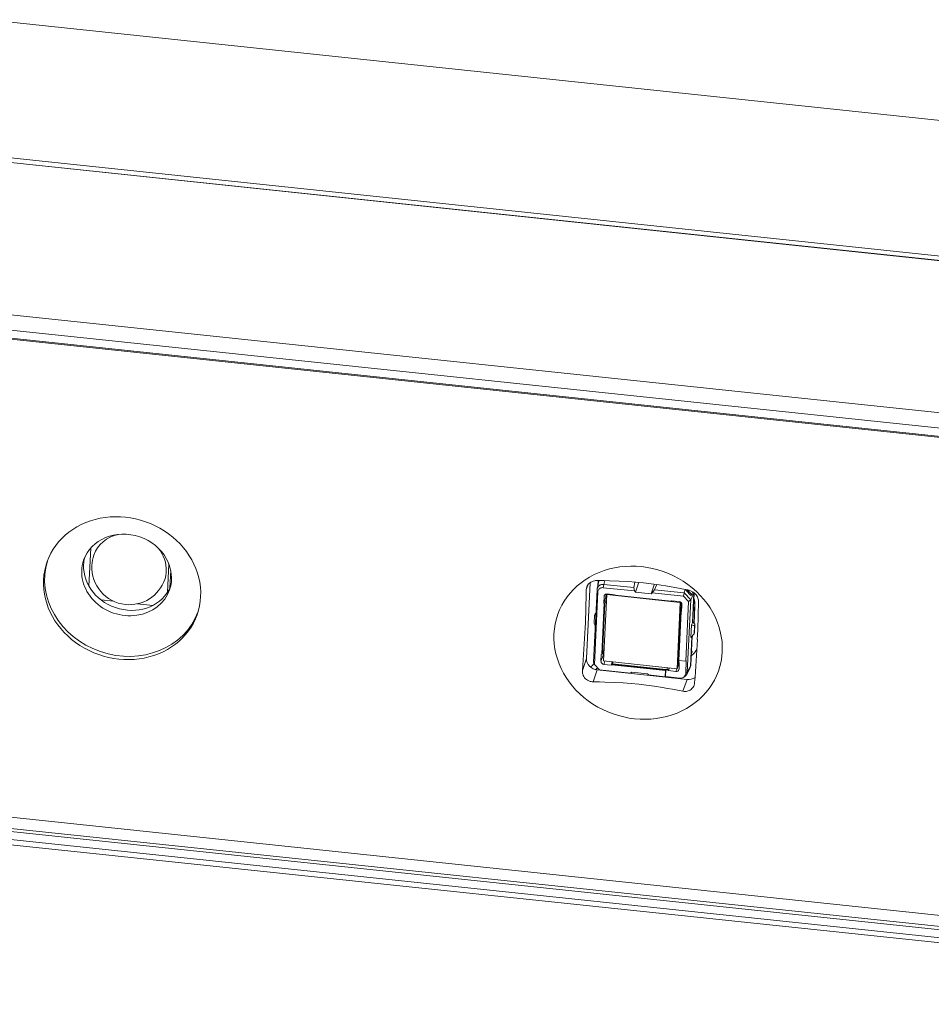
# Model space of a CAD drawing. Header units: millimetres. Extents: x 674 to 1144, y -380 to -42.
# Tile 10 of 12: x 1025 to 1065, y -139 to -96. Entities that reach past the tile are written whole.
import ezdxf

# ---------------------------------------------------------------- set-up
doc = ezdxf.new("R2010")
doc.units = ezdxf.units.MM
doc.header["$LTSCALE"] = 0.3
doc.layers.get('0').update_dxf_attribs({"lineweight": 13})

msp = doc.modelspace()

# ---------------------------------------------------------------- linework, layer by layer
at = {"color": 7, "lineweight": 13}
for p, q in [((1090.683, -102.832), (1023.808, -95.767)), ((1094.807, -109.237), (1015.782, -100.889)), ((1015.714, -101.083), (1094.739, -109.432)), ((1094.778, -109.439), (1015.752, -101.091)), ((1092.521, -115.907), (1013.496, -107.559)), ((1092.425, -116.572), (1013.4, -108.224)), ((1013.383, -108.581), (1092.409, -116.93)), ((1013.394, -108.627), (1092.419, -116.975)), ((1091.527, -137.935), (1012.501, -129.586)), ((1091.411, -138.41), (1012.386, -130.062)), ((1091.392, -138.543), (1012.367, -130.195)), ((1012.35, -130.552), (1091.375, -138.901)), ((1012.404, -130.78), (1091.429, -139.129))]:
    msp.add_line(p, q, dxfattribs=at)
at = {"color": 7, "lineweight": 13, "ltscale": 0.041917}
msp.add_line((1028.331, -120.713), (1028.409, -119.038), dxfattribs=at)
at = {"color": 7, "lineweight": 13, "ltscale": 0.031078}
msp.add_line((1031.851, -119.739), (1031.793, -120.981), dxfattribs=at)
at = {"color": 7, "lineweight": 13, "ltscale": 0.019193}
msp.add_line((1031.934, -120.025), (1031.898, -120.792), dxfattribs=at)
at = {"color": 7, "lineweight": 13, "ltscale": 0.008776}
msp.add_line((1050.704, -120.836), (1050.774, -120.493), dxfattribs=at)
at = {"color": 7, "lineweight": 13, "ltscale": 0.00079073}
msp.add_line((1050.774, -120.493), (1050.783, -120.462), dxfattribs=at)
at = {"color": 7, "lineweight": 13, "ltscale": 0.004288}
msp.add_line((1051.043, -120.468), (1051.008, -120.636), dxfattribs=at)
at = {"color": 7, "lineweight": 13, "ltscale": 0.00612}
msp.add_line((1052.367, -120.534), (1052.317, -120.774), dxfattribs=at)
at = {"color": 7, "lineweight": 13, "ltscale": 0.005118}
msp.add_line((1050.294, -120.663), (1050.228, -120.856), dxfattribs=at)
at = {"color": 7, "lineweight": 13, "ltscale": 0.083678}
msp.add_line((1050.396, -120.563), (1050.239, -123.906), dxfattribs=at)
at = {"color": 7, "lineweight": 13, "ltscale": 0.079906}
msp.add_line((1050.7, -120.872), (1050.55, -124.065), dxfattribs=at)
at = {"color": 7, "lineweight": 13, "ltscale": 0.079883}
msp.add_line((1050.584, -124.158), (1050.734, -120.966), dxfattribs=at)
at = {"color": 7, "lineweight": 13, "ltscale": 0.00089701}
msp.add_line((1050.704, -120.836), (1050.7, -120.872), dxfattribs=at)
at = {"color": 7, "lineweight": 13, "ltscale": 0.002505}
msp.add_line((1050.7, -120.872), (1050.734, -120.966), dxfattribs=at)
at = {"color": 7, "lineweight": 13, "ltscale": 0.00042698}
msp.add_line((1050.737, -120.676), (1050.738, -120.659), dxfattribs=at)
at = {"color": 7, "lineweight": 13, "ltscale": 0.003724}
msp.add_line((1050.976, -120.781), (1051.008, -120.636), dxfattribs=at)
at = {"color": 7, "lineweight": 13, "ltscale": 0.034525}
msp.add_line((1050.976, -120.781), (1052.349, -120.926), dxfattribs=at)
at = {"color": 7, "lineweight": 13, "ltscale": 0.032914}
msp.add_line((1052.317, -120.774), (1051.008, -120.636), dxfattribs=at)
at = {"color": 7, "lineweight": 13, "ltscale": 0.003884}
msp.add_line((1052.349, -120.926), (1052.317, -120.774), dxfattribs=at)
at = {"color": 7, "lineweight": 13, "ltscale": 0.001664}
msp.add_line((1052.395, -120.974), (1052.349, -120.926), dxfattribs=at)
at = {"color": 7, "lineweight": 13, "ltscale": 0.002309}
for p, q in [((1052.395, -120.974), (1052.425, -120.887)), ((1053.086, -121.047), (1053.116, -120.96))]:
    msp.add_line(p, q, dxfattribs=at)
at = {"color": 7, "lineweight": 13, "ltscale": 0.017383}
for p, q in [((1053.086, -121.047), (1052.395, -120.974)), ((1052.229, -124.502), (1052.92, -124.575))]:
    msp.add_line(p, q, dxfattribs=at)
at = {"color": 7, "lineweight": 13, "ltscale": 0.008096}
for p, q in [((1052.425, -120.887), (1052.53, -120.581)), ((1053.116, -120.96), (1053.221, -120.654))]:
    msp.add_line(p, q, dxfattribs=at)
at = {"color": 7, "lineweight": 13, "ltscale": 0.000823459}
msp.add_line((1052.53, -120.581), (1052.54, -120.549), dxfattribs=at)
at = {"color": 7, "lineweight": 13, "ltscale": 0.004225}
msp.add_line((1053.233, -120.871), (1053.136, -121.009), dxfattribs=at)
at = {"color": 7, "lineweight": 13, "ltscale": 0.000683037}
msp.add_line((1053.221, -120.654), (1053.23, -120.628), dxfattribs=at)
at = {"color": 7, "lineweight": 13, "ltscale": 0.006225}
msp.add_line((1053.233, -120.871), (1053.33, -120.642), dxfattribs=at)
at = {"color": 7, "lineweight": 13, "ltscale": 0.032822}
msp.add_line((1054.538, -121.009), (1053.233, -120.871), dxfattribs=at)
at = {"color": 7, "lineweight": 13, "ltscale": 0.003955}
msp.add_line((1054.586, -120.858), (1054.538, -121.009), dxfattribs=at)
at = {"color": 7, "lineweight": 13, "ltscale": 0.001073}
msp.add_line((1054.643, -120.869), (1054.628, -120.909), dxfattribs=at)
at = {"color": 7, "lineweight": 13, "ltscale": 0.001486}
msp.add_line((1054.675, -120.873), (1054.628, -120.909), dxfattribs=at)
at = {"color": 7, "lineweight": 13, "ltscale": 0.00729}
msp.add_line((1054.628, -120.909), (1054.828, -121.121), dxfattribs=at)
at = {"color": 7, "lineweight": 13, "ltscale": 0.007289}
msp.add_line((1054.875, -121.085), (1054.675, -120.873), dxfattribs=at)
at = {"color": 7, "lineweight": 13, "ltscale": 0.003043}
msp.add_line((1054.875, -121.085), (1054.915, -120.969), dxfattribs=at)
at = {"color": 7, "lineweight": 13, "ltscale": 0.013823}
msp.add_line((1029.414, -121.378), (1028.865, -121.32), dxfattribs=at)
at = {"color": 7, "lineweight": 13, "ltscale": 0.073095}
for p, q in [((1050.993, -124.008), (1051.131, -121.087)), ((1054.361, -121.428), (1054.223, -124.349))]:
    msp.add_line(p, q, dxfattribs=at)
at = {"color": 7, "lineweight": 13, "ltscale": 0.007358}
for p, q in [((1050.997, -121.459), (1051.011, -121.165)), ((1054.439, -121.527), (1054.425, -121.821)), ((1050.876, -124.023), (1050.89, -123.729))]:
    msp.add_line(p, q, dxfattribs=at)
at = {"color": 7, "lineweight": 13, "ltscale": 0.006855}
msp.add_line((1050.997, -121.459), (1051.094, -121.202), dxfattribs=at)
at = {"color": 7, "lineweight": 13, "ltscale": 0.001681}
msp.add_line((1051.011, -121.165), (1051.035, -121.102), dxfattribs=at)
at = {"color": 7, "lineweight": 13, "ltscale": 0.005012}
msp.add_line((1051.049, -121.495), (1051.12, -121.308), dxfattribs=at)
at = {"color": 7, "lineweight": 13, "ltscale": 0.003527}
msp.add_line((1051.094, -121.202), (1051.101, -121.061), dxfattribs=at)
at = {"color": 7, "lineweight": 13, "ltscale": 0.000578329}
for p, q in [((1051.094, -121.202), (1051.101, -121.18)), ((1050.981, -123.748), (1050.973, -123.77))]:
    msp.add_line(p, q, dxfattribs=at)
at = {"color": 7, "lineweight": 13, "ltscale": 0.001079}
msp.add_line((1051.124, -121.234), (1051.094, -121.202), dxfattribs=at)
at = {"color": 7, "lineweight": 13, "ltscale": 0.003015}
msp.add_line((1051.101, -121.18), (1051.107, -121.06), dxfattribs=at)
at = {"color": 7, "lineweight": 13, "ltscale": 0.00085539}
msp.add_line((1051.101, -121.18), (1051.125, -121.205), dxfattribs=at)
at = {"color": 7, "lineweight": 13, "ltscale": 0.000781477}
msp.add_line((1051.141, -121.057), (1051.131, -121.087), dxfattribs=at)
at = {"color": 7, "lineweight": 13, "ltscale": 0.009934}
msp.add_line((1051.131, -121.087), (1051.526, -121.129), dxfattribs=at)
at = {"color": 7, "lineweight": 13, "ltscale": 0.008175}
for p, q in [((1051.15, -121.058), (1051.475, -121.092)), ((1051.329, -124.192), (1051.004, -124.157))]:
    msp.add_line(p, q, dxfattribs=at)
at = {"color": 7, "lineweight": 13, "ltscale": 0.000687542}
for p, q in [((1051.475, -121.092), (1051.494, -121.112)), ((1053.848, -124.434), (1053.829, -124.414)), ((1054.306, -124.049), (1054.325, -124.069))]:
    msp.add_line(p, q, dxfattribs=at)
at = {"color": 7, "lineweight": 13, "ltscale": 0.062122}
msp.add_line((1051.494, -121.112), (1053.965, -121.373), dxfattribs=at)
at = {"color": 7, "lineweight": 13, "ltscale": 0.000527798}
msp.add_line((1051.512, -121.114), (1051.527, -121.13), dxfattribs=at)
at = {"color": 7, "lineweight": 13, "ltscale": 0.060643}
msp.add_line((1051.527, -121.13), (1053.939, -121.384), dxfattribs=at)
at = {"color": 7, "lineweight": 13, "ltscale": 0.00157}
msp.add_line((1053.136, -121.009), (1053.086, -121.047), dxfattribs=at)
at = {"color": 7, "lineweight": 13, "ltscale": 0.034433}
msp.add_line((1053.136, -121.009), (1054.506, -121.154), dxfattribs=at)
at = {"color": 7, "lineweight": 13, "ltscale": 0.000498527}
msp.add_line((1053.939, -121.384), (1053.955, -121.372), dxfattribs=at)
at = {"color": 7, "lineweight": 13, "ltscale": 0.010581}
msp.add_line((1053.94, -121.384), (1054.361, -121.428), dxfattribs=at)
at = {"color": 7, "lineweight": 13, "ltscale": 0.000648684}
for p, q in [((1053.965, -121.373), (1053.986, -121.358)), ((1054.425, -121.821), (1054.404, -121.837)), ((1050.89, -123.729), (1050.911, -123.713)), ((1051.35, -124.176), (1051.329, -124.192))]:
    msp.add_line(p, q, dxfattribs=at)
at = {"color": 7, "lineweight": 13, "ltscale": 0.008174}
msp.add_line((1053.986, -121.358), (1054.311, -121.392), dxfattribs=at)
at = {"color": 7, "lineweight": 13, "ltscale": 0.000494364}
msp.add_line((1054.367, -121.41), (1054.361, -121.428), dxfattribs=at)
at = {"color": 7, "lineweight": 13, "ltscale": 0.003725}
msp.add_line((1054.538, -121.009), (1054.506, -121.154), dxfattribs=at)
at = {"color": 7, "lineweight": 13, "ltscale": 0.008193}
for p, q in [((1054.731, -121.392), (1054.506, -121.154)), ((1050.584, -124.158), (1050.809, -124.396))]:
    msp.add_line(p, q, dxfattribs=at)
at = {"color": 7, "lineweight": 13, "ltscale": 0.010398}
msp.add_line((1054.538, -121.009), (1054.825, -121.31), dxfattribs=at)
at = {"color": 7, "lineweight": 13, "ltscale": 0.065607}
msp.add_line((1054.731, -121.392), (1054.608, -124.013), dxfattribs=at)
at = {"color": 7, "lineweight": 13, "ltscale": 0.079905}
msp.add_line((1054.675, -124.503), (1054.825, -121.31), dxfattribs=at)
at = {"color": 7, "lineweight": 13, "ltscale": 0.003096}
msp.add_line((1054.731, -121.392), (1054.825, -121.31), dxfattribs=at)
at = {"color": 7, "lineweight": 13, "ltscale": 0.008337}
msp.add_line((1054.825, -121.31), (1054.966, -121.009), dxfattribs=at)
at = {"color": 7, "lineweight": 13, "ltscale": 0.001487}
msp.add_line((1054.828, -121.121), (1054.875, -121.085), dxfattribs=at)
at = {"color": 7, "lineweight": 13, "ltscale": 0.033194}
msp.add_line((1054.904, -122.335), (1054.966, -121.009), dxfattribs=at)
at = {"color": 7, "lineweight": 13, "ltscale": 0.031902}
msp.add_line((1054.979, -121.016), (1054.919, -122.291), dxfattribs=at)
at = {"color": 7, "lineweight": 13, "ltscale": 0.000309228}
msp.add_line((1054.966, -121.009), (1054.958, -121), dxfattribs=at)
at = {"color": 7, "lineweight": 13, "ltscale": 0.01689}
msp.add_line((1031.143, -121.56), (1030.472, -121.489), dxfattribs=at)
at = {"color": 7, "lineweight": 13, "ltscale": 0.055919}
msp.add_line((1050.911, -123.713), (1051.016, -121.479), dxfattribs=at)
at = {"color": 7, "lineweight": 13, "ltscale": 0.055952}
msp.add_line((1050.915, -123.7), (1051.02, -121.465), dxfattribs=at)
at = {"color": 7, "lineweight": 13, "ltscale": 0.054587}
msp.add_line((1050.947, -123.676), (1051.049, -121.495), dxfattribs=at)
at = {"color": 7, "lineweight": 13, "ltscale": 0.000687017}
msp.add_line((1051.016, -121.479), (1050.997, -121.459), dxfattribs=at)
at = {"color": 7, "lineweight": 13, "ltscale": 0.000363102}
msp.add_line((1051.02, -121.465), (1051.016, -121.479), dxfattribs=at)
at = {"color": 7, "lineweight": 13, "ltscale": 0.001049}
for p, q in [((1051.049, -121.495), (1051.02, -121.465)), ((1054.281, -124.006), (1054.31, -124.037)), ((1053.834, -124.401), (1053.805, -124.371))]:
    msp.add_line(p, q, dxfattribs=at)
at = {"color": 7, "lineweight": 13, "ltscale": 0.053665}
msp.add_line((1054.404, -121.837), (1054.303, -123.981), dxfattribs=at)
at = {"color": 7, "lineweight": 13, "ltscale": 0.004808}
msp.add_line((1054.377, -121.847), (1054.432, -121.663), dxfattribs=at)
at = {"color": 7, "lineweight": 13, "ltscale": 0.000989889}
for p, q in [((1054.409, -121.823), (1054.377, -121.847)), ((1050.915, -123.7), (1050.947, -123.676)), ((1051.385, -124.139), (1051.354, -124.163))]:
    msp.add_line(p, q, dxfattribs=at)
at = {"color": 7, "lineweight": 13, "ltscale": 0.008486}
msp.add_line((1054.412, -121.447), (1054.396, -121.786), dxfattribs=at)
at = {"color": 7, "lineweight": 13, "ltscale": 0.00046028}
msp.add_line((1054.399, -121.71), (1054.417, -121.712), dxfattribs=at)
at = {"color": 7, "lineweight": 13, "ltscale": 0.000772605}
msp.add_line((1054.401, -121.664), (1054.432, -121.667), dxfattribs=at)
at = {"color": 7, "lineweight": 13, "ltscale": 0.000362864}
msp.add_line((1054.404, -121.837), (1054.409, -121.823), dxfattribs=at)
at = {"color": 7, "lineweight": 13, "ltscale": 0.005117}
msp.add_line((1054.942, -121.808), (1055.008, -121.614), dxfattribs=at)
at = {"color": 7, "lineweight": 13, "ltscale": 0.018408}
msp.add_line((1054.975, -122.35), (1055.008, -121.614), dxfattribs=at)
at = {"color": 7, "lineweight": 13, "ltscale": 0.008942}
for p, q in [((1050.579, -122.349), (1050.595, -121.992)), ((1054.974, -122.814), (1054.991, -122.456))]:
    msp.add_line(p, q, dxfattribs=at)
at = {"color": 7, "lineweight": 13, "ltscale": 0.001734}
for p, q in [((1050.595, -121.992), (1050.618, -121.926)), ((1054.991, -122.456), (1055.014, -122.391)), ((1054.974, -122.814), (1054.997, -122.748))]:
    msp.add_line(p, q, dxfattribs=at)
at = {"color": 7, "lineweight": 13, "ltscale": 0.001325}
msp.add_line((1050.648, -121.983), (1050.595, -121.992), dxfattribs=at)
at = {"color": 7, "lineweight": 13, "ltscale": 0.001061}
msp.add_line((1050.618, -121.926), (1050.652, -121.901), dxfattribs=at)
at = {"color": 7, "lineweight": 13, "ltscale": 0.053}
msp.add_line((1054.377, -121.847), (1054.278, -123.965), dxfattribs=at)
at = {"color": 7, "lineweight": 13, "ltscale": 0.002936}
msp.add_line((1050.625, -122.457), (1050.579, -122.349), dxfattribs=at)
at = {"color": 7, "lineweight": 13, "ltscale": 0.013921}
msp.add_line((1054.861, -122.418), (1054.835, -122.975), dxfattribs=at)
at = {"color": 7, "lineweight": 13, "ltscale": 0.002354}
msp.add_line((1054.904, -122.335), (1054.861, -122.418), dxfattribs=at)
at = {"color": 7, "lineweight": 13, "ltscale": 0.003396}
msp.add_line((1054.861, -122.418), (1054.991, -122.456), dxfattribs=at)
at = {"color": 7, "lineweight": 13, "ltscale": 0.001156}
msp.add_line((1054.919, -122.291), (1054.904, -122.335), dxfattribs=at)
at = {"color": 7, "lineweight": 13, "ltscale": 0.003437}
msp.add_line((1054.919, -122.291), (1055.014, -122.391), dxfattribs=at)
at = {"color": 7, "lineweight": 13, "ltscale": 0.008941}
msp.add_line((1054.997, -122.748), (1055.014, -122.391), dxfattribs=at)
at = {"color": 7, "lineweight": 13, "ltscale": 0.032691}
msp.add_line((1054.815, -124.233), (1054.876, -122.927), dxfattribs=at)
at = {"color": 7, "lineweight": 13, "ltscale": 0.031986}
msp.add_line((1054.89, -122.911), (1054.83, -124.189), dxfattribs=at)
at = {"color": 7, "lineweight": 13, "ltscale": 0.005329}
msp.add_line((1054.835, -122.975), (1054.974, -122.814), dxfattribs=at)
at = {"color": 7, "lineweight": 13, "ltscale": 0.001106}
msp.add_line((1054.888, -122.96), (1054.902, -122.918), dxfattribs=at)
at = {"color": 7, "lineweight": 13, "ltscale": 0.000893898}
msp.add_line((1054.913, -122.885), (1054.902, -122.919), dxfattribs=at)
at = {"color": 7, "lineweight": 13, "ltscale": 0.004882}
msp.add_line((1050.947, -123.676), (1051.017, -123.494), dxfattribs=at)
at = {"color": 7, "lineweight": 13, "ltscale": 0.004541}
msp.add_line((1050.981, -123.748), (1050.989, -123.567), dxfattribs=at)
at = {"color": 7, "lineweight": 13, "ltscale": 0.001126}
msp.add_line((1054.859, -123.566), (1054.888, -123.601), dxfattribs=at)
at = {"color": 7, "lineweight": 13, "ltscale": 0.013805}
for p, q in [((1050.239, -123.906), (1050.06, -124.429)), ((1054.484, -125.345), (1054.663, -124.823))]:
    msp.add_line(p, q, dxfattribs=at)
at = {"color": 7, "lineweight": 13, "ltscale": 0.006766}
msp.add_line((1050.973, -123.77), (1050.876, -124.023), dxfattribs=at)
at = {"color": 7, "lineweight": 13, "ltscale": 0.000331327}
msp.add_line((1050.911, -123.713), (1050.915, -123.7), dxfattribs=at)
at = {"color": 7, "lineweight": 13, "ltscale": 0.004614}
msp.add_line((1050.973, -123.77), (1050.982, -123.586), dxfattribs=at)
at = {"color": 7, "lineweight": 13, "ltscale": 0.081203}
msp.add_line((1050.993, -124.008), (1054.223, -124.349), dxfattribs=at)
at = {"color": 7, "lineweight": 13, "ltscale": 0.000757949}
msp.add_line((1054.308, -123.968), (1054.278, -123.965), dxfattribs=at)
at = {"color": 7, "lineweight": 13, "ltscale": 0.001031}
msp.add_line((1054.283, -123.965), (1054.281, -124.006), dxfattribs=at)
at = {"color": 7, "lineweight": 13, "ltscale": 0.007656}
msp.add_line((1054.303, -123.981), (1054.608, -124.013), dxfattribs=at)
at = {"color": 7, "lineweight": 13, "ltscale": 0.001696}
msp.add_line((1054.309, -123.981), (1054.306, -124.049), dxfattribs=at)
at = {"color": 7, "lineweight": 13, "ltscale": 0.014277}
msp.add_line((1054.605, -124.563), (1054.631, -123.993), dxfattribs=at)
at = {"color": 7, "lineweight": 13, "ltscale": 0.000775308}
msp.add_line((1054.631, -123.993), (1054.608, -124.013), dxfattribs=at)
at = {"color": 7, "lineweight": 13, "ltscale": 0.002691}
msp.add_line((1054.888, -123.601), (1054.853, -123.703), dxfattribs=at)
at = {"color": 7, "lineweight": 13, "ltscale": 0.013804}
msp.add_line((1050.712, -124.405), (1050.533, -124.927), dxfattribs=at)
at = {"color": 7, "lineweight": 13, "ltscale": 0.002482}
msp.add_line((1050.584, -124.158), (1050.55, -124.064), dxfattribs=at)
at = {"color": 7, "lineweight": 13, "ltscale": 0.099331}
msp.add_line((1050.712, -124.405), (1054.663, -124.823), dxfattribs=at)
at = {"color": 7, "lineweight": 13, "ltscale": 0.034434}
msp.add_line((1052.179, -124.54), (1050.809, -124.396), dxfattribs=at)
at = {"color": 7, "lineweight": 13, "ltscale": 0.003787}
msp.add_line((1051.004, -124.157), (1051.052, -124.014), dxfattribs=at)
at = {"color": 7, "lineweight": 13, "ltscale": 0.003775}
msp.add_line((1051.329, -124.192), (1051.375, -124.048), dxfattribs=at)
at = {"color": 7, "lineweight": 13, "ltscale": 0.000342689}
msp.add_line((1051.354, -124.163), (1051.35, -124.176), dxfattribs=at)
at = {"color": 7, "lineweight": 13, "ltscale": 0.059619}
msp.add_line((1053.721, -124.427), (1051.35, -124.176), dxfattribs=at)
at = {"color": 7, "lineweight": 13, "ltscale": 0.059637}
msp.add_line((1053.726, -124.413), (1051.354, -124.163), dxfattribs=at)
at = {"color": 7, "lineweight": 13, "ltscale": 0.00228}
msp.add_line((1051.385, -124.139), (1051.413, -124.052), dxfattribs=at)
at = {"color": 7, "lineweight": 13, "ltscale": 0.058879}
msp.add_line((1053.727, -124.386), (1051.385, -124.139), dxfattribs=at)
at = {"color": 7, "lineweight": 13, "ltscale": 0.006891}
msp.add_line((1053.708, -124.702), (1053.721, -124.427), dxfattribs=at)
at = {"color": 7, "lineweight": 13, "ltscale": 0.007274}
msp.add_line((1053.715, -124.695), (1053.729, -124.404), dxfattribs=at)
at = {"color": 7, "lineweight": 13, "ltscale": 0.000346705}
for p, q in [((1053.726, -124.413), (1053.721, -124.427)), ((1053.729, -124.404), (1053.733, -124.391))]:
    msp.add_line(p, q, dxfattribs=at)
at = {"color": 7, "lineweight": 13, "ltscale": 0.00068282}
msp.add_line((1053.727, -124.386), (1053.726, -124.413), dxfattribs=at)
at = {"color": 7, "lineweight": 13, "ltscale": 0.000596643}
msp.add_line((1053.735, -124.364), (1053.727, -124.386), dxfattribs=at)
at = {"color": 7, "lineweight": 13, "ltscale": 0.002512}
msp.add_line((1053.829, -124.414), (1053.729, -124.404), dxfattribs=at)
at = {"color": 7, "lineweight": 13, "ltscale": 0.000682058}
msp.add_line((1053.733, -124.391), (1053.735, -124.364), dxfattribs=at)
at = {"color": 7, "lineweight": 13, "ltscale": 0.002531}
msp.add_line((1053.834, -124.401), (1053.733, -124.391), dxfattribs=at)
at = {"color": 7, "lineweight": 13, "ltscale": 0.001773}
msp.add_line((1053.805, -124.371), (1053.735, -124.364), dxfattribs=at)
at = {"color": 7, "lineweight": 13, "ltscale": 0.001695}
msp.add_line((1053.805, -124.371), (1053.828, -124.307), dxfattribs=at)
at = {"color": 7, "lineweight": 13, "ltscale": 0.000351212}
msp.add_line((1053.829, -124.414), (1053.834, -124.401), dxfattribs=at)
at = {"color": 7, "lineweight": 13, "ltscale": 0.003201}
msp.add_line((1053.848, -124.434), (1053.89, -124.314), dxfattribs=at)
at = {"color": 7, "lineweight": 13, "ltscale": 0.008166}
msp.add_line((1053.848, -124.434), (1054.173, -124.469), dxfattribs=at)
at = {"color": 7, "lineweight": 13, "ltscale": 0.003191}
msp.add_line((1054.213, -124.348), (1054.173, -124.469), dxfattribs=at)
at = {"color": 7, "lineweight": 13, "ltscale": 0.004625}
msp.add_line((1054.223, -124.349), (1054.283, -124.174), dxfattribs=at)
at = {"color": 7, "lineweight": 13, "ltscale": 0.003944}
msp.add_line((1054.291, -124.016), (1054.283, -124.174), dxfattribs=at)
at = {"color": 7, "lineweight": 13, "ltscale": 0.007351}
msp.add_line((1054.311, -124.363), (1054.325, -124.069), dxfattribs=at)
at = {"color": 7, "lineweight": 13, "ltscale": 0.007588}
msp.add_line((1054.649, -124.601), (1054.788, -124.332), dxfattribs=at)
at = {"color": 7, "lineweight": 13, "ltscale": 0.007599}
msp.add_line((1054.675, -124.503), (1054.815, -124.233), dxfattribs=at)
at = {"color": 7, "lineweight": 13, "ltscale": 0.000881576}
msp.add_line((1054.802, -124.299), (1054.788, -124.332), dxfattribs=at)
at = {"color": 7, "lineweight": 13, "ltscale": 0.001176}
msp.add_line((1054.802, -124.299), (1054.817, -124.255), dxfattribs=at)
at = {"color": 7, "lineweight": 13, "ltscale": 0.00116}
msp.add_line((1054.83, -124.189), (1054.815, -124.233), dxfattribs=at)
at = {"color": 7, "lineweight": 13, "ltscale": 0.001569}
msp.add_line((1052.179, -124.54), (1052.229, -124.502), dxfattribs=at)
at = {"color": 7, "lineweight": 13, "ltscale": 0.001663}
msp.add_line((1052.92, -124.575), (1052.966, -124.624), dxfattribs=at)
at = {"color": 7, "lineweight": 13, "ltscale": 0.018665}
msp.add_line((1053.708, -124.702), (1052.966, -124.624), dxfattribs=at)
at = {"color": 7, "lineweight": 13, "ltscale": 0.000250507}
msp.add_line((1053.708, -124.702), (1053.715, -124.695), dxfattribs=at)
at = {"color": 7, "lineweight": 13, "ltscale": 0.015861}
msp.add_line((1053.715, -124.695), (1054.346, -124.761), dxfattribs=at)
at = {"color": 7, "lineweight": 13, "ltscale": 0.001429}
msp.add_line((1054.495, -124.733), (1054.545, -124.705), dxfattribs=at)
at = {"color": 7, "lineweight": 13, "ltscale": 0.002321}
msp.add_line((1054.675, -124.503), (1054.605, -124.563), dxfattribs=at)
at = {"color": 7, "lineweight": 13}
for points in [[(1050.246, -120.756), (1050.255, -120.73), (1050.267, -120.706), (1050.281, -120.682), (1050.297, -120.659), (1050.333, -120.617), (1050.375, -120.579), (1050.423, -120.545), (1050.476, -120.517), (1050.534, -120.494), (1050.598, -120.476), (1050.633, -120.47), (1050.669, -120.465), (1050.705, -120.462), (1050.743, -120.462)], [(1054.694, -120.879), (1054.442, -120.829), (1054.212, -120.786), (1053.8, -120.714), (1053.432, -120.656), (1053.087, -120.609), (1052.753, -120.57), (1052.417, -120.538), (1052.065, -120.512), (1051.683, -120.49), (1051.253, -120.473), (1051.01, -120.467), (1050.743, -120.462)], [(1051.008, -120.636), (1050.953, -120.636), (1050.925, -120.639), (1050.897, -120.644), (1050.871, -120.651), (1050.846, -120.661), (1050.811, -120.68), (1050.779, -120.704), (1050.752, -120.733), (1050.731, -120.766), (1050.714, -120.8), (1050.704, -120.836)], [(1050.734, -120.966), (1050.737, -120.935), (1050.747, -120.905), (1050.763, -120.875), (1050.784, -120.849), (1050.809, -120.825), (1050.839, -120.806), (1050.871, -120.792), (1050.906, -120.783), (1050.941, -120.779), (1050.976, -120.781)], [(1054.694, -120.879), (1054.728, -120.887), (1054.761, -120.897), (1054.822, -120.92), (1054.878, -120.947), (1054.93, -120.979), (1054.978, -121.015), (1055.021, -121.054), (1055.059, -121.097), (1055.092, -121.142), (1055.12, -121.189), (1055.142, -121.24), (1055.156, -121.284), (1055.164, -121.33), (1055.167, -121.378)], [(1050.533, -124.927), (1050.485, -124.925), (1050.44, -124.918), (1050.398, -124.908), (1050.368, -124.898), (1050.34, -124.887), (1050.286, -124.859), (1050.237, -124.827), (1050.194, -124.788), (1050.156, -124.746), (1050.123, -124.699), (1050.097, -124.647), (1050.086, -124.62), (1050.076, -124.591), (1050.065, -124.54), (1050.059, -124.486), (1050.06, -124.429)], [(1050.533, -124.927), (1050.803, -124.933), (1051.047, -124.939), (1051.476, -124.956), (1051.852, -124.977), (1052.202, -125.004), (1052.542, -125.036), (1052.879, -125.075), (1053.223, -125.122), (1053.589, -125.179), (1053.797, -125.215), (1054.021, -125.255), (1054.242, -125.297), (1054.484, -125.345)], [(1054.975, -125.07), (1054.957, -125.114), (1054.935, -125.155), (1054.91, -125.191), (1054.882, -125.225), (1054.847, -125.258), (1054.808, -125.287), (1054.766, -125.311), (1054.721, -125.33), (1054.673, -125.344), (1054.622, -125.352), (1054.578, -125.354), (1054.532, -125.352), (1054.484, -125.345)]]:
    msp.add_lwpolyline(points, dxfattribs=at)
for centre, radius, start, end in [((1029.685, -119.846), 1.59, 165.7466, 177.3347), ((1030.107, -119.88), 1.65, 161.0877, 177.3047), ((1030.107, -119.88), 1.65, 177.3047, 263.969), ((1030.107, -119.88), 1.65, 263.969, 341.0877), ((1051.691, -120.703), 0.954, 165.3594, 177.3242), ((1000.083, -120.228), 50.148, 357.3551, 359.2825), ((1050.552, -120.861), 0.324, 160.9508, 179.0689), ((1053.784, -121.56), 1.225, 357.4631, 14.8814), ((1004.955, -120.748), 50.215, 357.3564, 359.2812), ((979.916, -119.063), 70.348, 355.62569, 357.16511), ((984.757, -119.579), 70.447, 355.62677, 357.16404), ((1054.226, -123.048), 0.968, 310.0522, 334.0283), ((1049.613, -123.311), 1.256, 309.5306, 319.6934), ((1049.65, -123.433), 1.378, 315.8628, 320.923), ((1054.571, -124.221), 0.244, 341.1341, 357.109), ((1054.594, -124.178), 0.236, 340.9956, 357.3341), ((1054.377, -124.52), 0.244, 262.7309, 298.999), ((1054.404, -124.552), 0.202, 296.8448, 356.7792), ((1054.427, -124.482), 0.252, 298.0091, 331.7191), ((1054.427, -124.489), 0.248, 333.1107, 356.8524), ((1054.523, -124.916), 0.477, 341.2047, 355.9024)]:
    msp.add_arc(centre, radius, start, end, dxfattribs=at)
for centre, major_axis, start_param, end_param in [((1029.791, -120.803), (-3.311, 1.134), 3.393917, 6.53551), ((1029.99, -120.221), (1.892, -0.648), 6.283075, 9.424667), ((1030.107, -119.88), (1.561, -0.535), 2.165725, 3.141482), ((1030.107, -119.88), (1.561, -0.535), 0.252324, 0.975149), ((1029.84, -120.659), (3.311, -1.134), 3.166194, 6.258633), ((1029.99, -120.221), (1.892, -0.648), 3.141482, 6.283075), ((1052.511, -123.204), (-3.548, 1.215), 3.393917, 6.53551), ((1030.073, -119.981), (-1.892, 0.648), 0.252324, 3.069829), ((1030.107, -119.88), (-1.561, 0.535), 3.141482, 3.393917), ((1029.791, -120.803), (-3.311, 1.134), 0.252324, 3.393917), ((1051.144, -121.179), (0.128, -0.044), 3.108318, 3.393917), ((1051.144, -121.179), (0.128, -0.044), 1.823121, 3.108318), ((1054.305, -121.513), (0.128, -0.044), 0.252324, 1.823121), ((1052.511, -123.204), (-3.548, 1.215), 0.252324, 3.393917), ((1050.733, -123.959), (-0.473, 0.162), 0.252324, 1.823121), ((1051.097, -123.783), (0.118, -0.04), 3.393917, 4.118038), ((1051.104, -123.761), (-0.118, 0.04), 0.252324, 0.893904), ((1051.01, -124.037), (0.128, -0.044), 3.393917, 4.964713), ((1054.178, -124.349), (0.127, -0.043), 4.964713, 6.316748), ((1054.258, -124.117), (0.118, -0.04), 5.06075, 5.514138), ((1054.265, -124.095), (-0.118, 0.04), 1.919158, 2.312734), ((1054.178, -124.349), (0.127, -0.043), 0.033563, 0.252324), ((1054.684, -124.376), (0.473, -0.162), 4.964713, 5.740809)]:
    msp.add_ellipse(centre, major_axis=major_axis, ratio=0.886633, start_param=start_param, end_param=end_param, dxfattribs=at)

doc.saveas('drawing.dxf')
